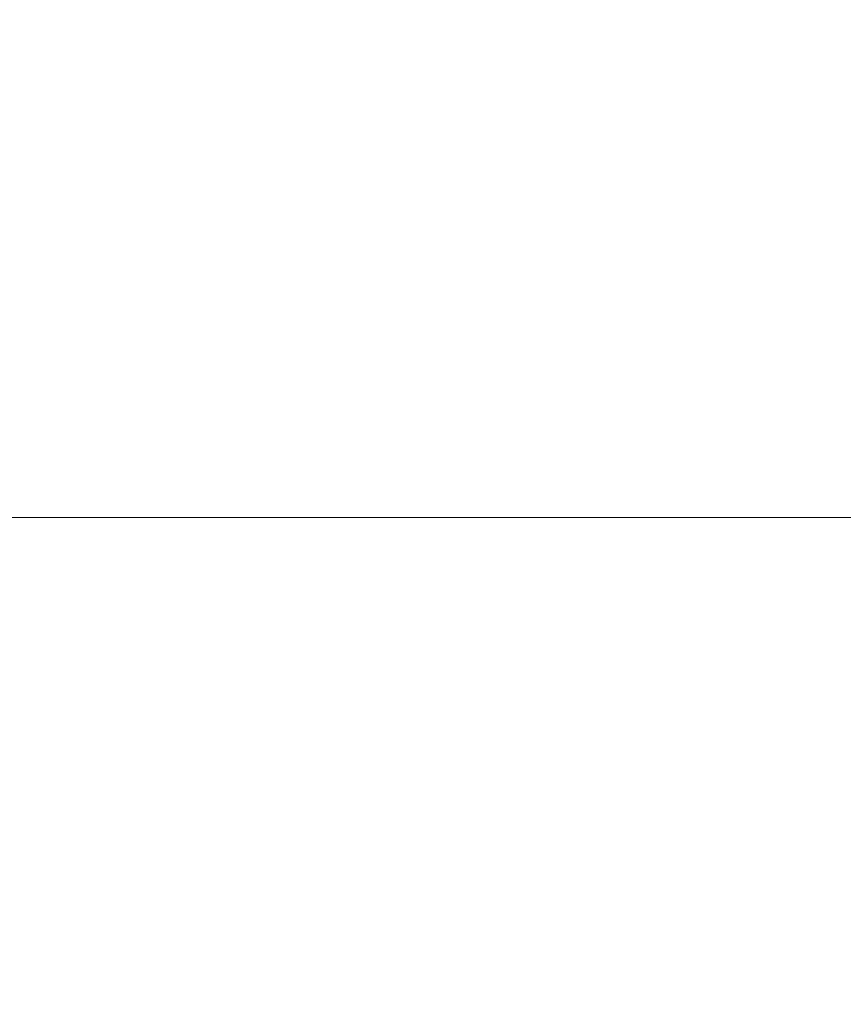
# Paper-space layout 'SA-902 Ruumi 103 siseviimistlused' of a CAD drawing. Header units: millimetres. Extents: x 15 to 415, y 5 to 292.
# Tile 57 of 71: x 140.17 to 145.4, y 146.19 to 152.44. Entities that reach past the tile are written whole.
import ezdxf
from ezdxf.xclip import XClip

# ---------------------------------------------------------------- set-up
doc = ezdxf.new("R2010")
doc.units = ezdxf.units.MM
doc.header["$MEASUREMENT"] = 0
doc.header["$XCLIPFRAME"] = 2
doc.layers.add('SA - põrandaviimistlus', color=7, linetype='Continuous')
pattern_1 = [(0, (61.449, 53.2755), (0, 6), []), (90, (61.449, 53.2755), (-6, 0), [])]

# ---------------------------------------------------------------- blocks, each defined once
blk = doc.blocks.new('Drawing_1_1', base_point=(61.4492, 53.2755))
at = {"layer": 'SA - põrandaviimistlus', "linetype": 'Continuous', "lineweight": 13}
h = blk.add_hatch(dxfattribs=at)
h.set_pattern_fill('Grid_600x600_0001', color=254, style=0, pattern_type=2)
h.set_pattern_definition(pattern_1)
h.paths.add_polyline_path([(105.7208, 218.2439), (105.3855, 198.5263), (106.7362, 198.5157), (106.695, 195.5371), (108.166, 195.5371), (108.166, 192.7674), (134.0153, 192.7674), (134.0153, 195.5371), (134.3038, 195.5371), (134.3005, 197.8813), (142.2021, 197.8926), (142.2299, 199.9856), (149.4293, 199.8898), (149.4042, 196.9587), (152.2617, 196.9631), (152.2674, 193.1631), (188.5829, 193.2183), (188.5771, 197.0183), (193.4664, 197.0256), (193.4664, 198.218), (199.1664, 198.218), (199.1664, 197.0342), (214.2761, 197.0571), (214.287, 189.8571), (213.6422, 189.8564), (213.261, 163.4127), (213.958, 163.4151), (213.9783, 157.5651), (211.7245, 157.5838), (211.3334, 131.1908), (212.7833, 131.1693), (212.7796, 130.9251), (213.9015, 130.9274), (213.9141, 125.2274), (190.8191, 125.1962), (190.8148, 127.8435), (145.5167, 127.7839), (145.5191, 125.1365), (140.6255, 125.1301), (140.5897, 115.8428), (138.3326, 115.8516), (138.1789, 76.1598), (140.4364, 76.1508), (140.4185, 64.8477), (197.7154, 64.9384), (197.7542, 97.4524), (212.7335, 97.4163), (212.6893, 96.6167), (213.6747, 96.6143), (213.6653, 92.6401), (238.6651, 92.58), (238.6746, 96.5545), (243.2953, 96.5434), (244.2005, 96.5413), (244.2005, 125.2943), (238.9141, 125.2826), (238.9015, 130.9826), (240.0614, 130.9851), (240.061, 131.1851), (242.9637, 131.1502), (242.9617, 130.9915), (244.2005, 130.9943), (244.2005, 189.9025), (243.683, 189.9017), (243.2878, 157.6251), (239.6868, 157.6545), (239.6665, 163.5044), (240.4597, 163.5072), (240.7828, 189.8973), (240.0672, 189.8962), (240.0563, 197.0962), (244.2005, 197.1025), (244.2005, 199.0362), (201.1664, 199.0362), (201.1664, 212.4455), (209.7608, 212.4455, -0.068715), (209.0369, 214.4234), (199.1664, 214.4455), (199.1664, 211.518), (193.4664, 211.518), (193.4253, 233.3489), (149.8744, 233.3468), (149.7918, 227.137), (142.5924, 227.2328), (142.7036, 235.5863), (114.9286, 235.5863), (114.9286, 218.1863), (107.0505, 218.1863)])
h.paths.add_polyline_path([(145.6255, 67.9384), (145.6255, 122.2274), (205.9093, 122.2274), (205.9093, 100.4524), (190.7569, 100.4524), (190.7569, 67.9384)], flags=0)
h.paths.add_polyline_path([(215.9142, 134.2782), (215.9142, 189.0956), (236.9141, 189.0956), (236.9141, 134.2782)], flags=0)
h.paths.add_polyline_path([(215.9142, 100.4524), (215.9142, 122.2274), (236.9141, 122.2274), (236.9141, 100.4524)], flags=0)
h = blk.add_hatch(dxfattribs=at)
h.set_pattern_fill('Grid_600x600_0001', color=254, style=0, pattern_type=2)
h.set_pattern_definition(pattern_1)
h.paths.add_polyline_path([(140.6957, 130.8302), (145.5116, 130.8365), (145.5162, 128.1839), (190.8143, 128.2435), (190.8116, 130.8962), (209.8793, 130.9213), (209.8836, 131.2123), (211.3334, 131.1908), (211.7245, 157.5838), (210.2747, 157.6053), (210.4629, 170.3084), (208.1631, 170.3405), (208.4193, 189.8482), (188.5881, 189.8182), (188.5835, 192.7882), (152.2628, 192.7331), (152.2673, 189.7631), (141.0691, 189.7461), (141.01, 180.4123), (138.7767, 180.4264), (138.5205, 140.0058), (140.7538, 139.9916)])
h.paths.add_polyline_path([(145.6255, 134.2782), (145.6255, 185.9556), (205.9093, 185.9556), (205.9093, 134.2782)], flags=0)

psp = doc.layouts.new('SA-902 Ruumi 103 siseviimistlused')

# ---------------------------------------------------------------- block references
at = {"color": 7, "linetype": 'Continuous', "lineweight": 13}
ref = psp.add_blockref('Drawing_1_1', (61.4492, 53.2755), dxfattribs=at)
XClip(ref).set_block_clipping_path([(24.1555726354, 26.0866641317), (244.2005401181, 283.9995795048)])

doc.saveas('drawing.dxf')
